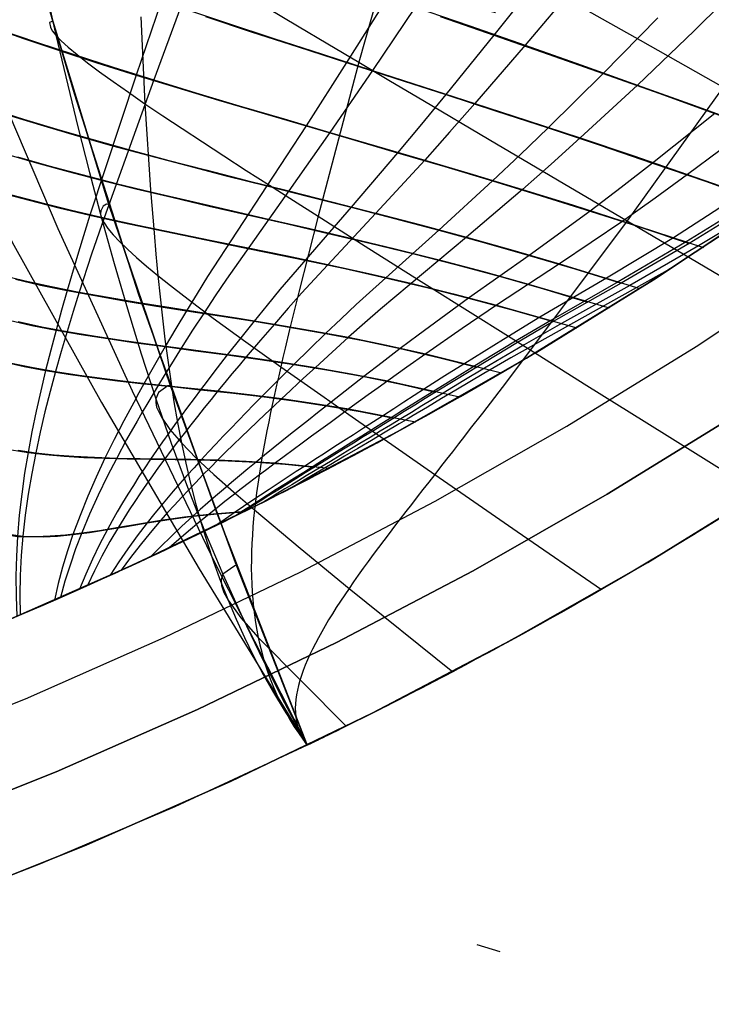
# Model space of a CAD drawing. Header units: millimetres. Extents: x -58 to 58, y -58 to 58.
# Tile 31 of 95: x 21 to 30, y -55 to -43. Entities that reach past the tile are written whole.
import ezdxf

# ---------------------------------------------------------------- set-up
doc = ezdxf.new("R2010")
doc.units = ezdxf.units.MM
doc.header["$MEASUREMENT"] = 0
doc.layers.add('Predefinito', color=5, linetype='Continuous')

msp = doc.modelspace()

# ---------------------------------------------------------------- linework, layer by layer
at = {"layer": 'Predefinito', "extrusion": (-5.09431e-06, 2.76691e-05, 1)}
msp.add_lwpolyline([(25.021, -51.773), (23.858, -49.473), (22.81, -47.301), (21.873, -45.25), (21.041, -43.313), (20.31, -41.484), (19.676, -39.758), (19.133, -38.128), (18.895, -37.347), (18.677, -36.588), (18.48, -35.85), (18.303, -35.131), (18.146, -34.433), (18.007, -33.752), (17.886, -33.09), (17.783, -32.445), (17.696, -31.816), (17.626, -31.202), (17.572, -30.603), (17.533, -30.019), (17.509, -29.447), (17.498, -28.888), (17.501, -28.34), (17.517, -27.804), (17.545, -27.277), (17.584, -26.76)], dxfattribs=at)
at = {"layer": 'Predefinito'}
for points in [[(45.938, -32.893), (44.775, -34.459), (43.559, -35.984), (42.291, -37.466), (40.972, -38.904), (39.605, -40.295), (38.191, -41.638), (36.731, -42.931), (35.227, -44.173), (33.681, -45.363), (32.096, -46.499), (30.472, -47.579), (28.811, -48.602), (27.116, -49.568), (25.389, -50.474), (23.632, -51.32), (21.847, -52.105), (20.035, -52.828), (18.2, -53.488), (16.343, -54.085)], [(16.343, -54.085), (18.2, -53.488), (20.035, -52.828), (21.847, -52.105), (23.632, -51.32), (25.389, -50.474), (27.116, -49.568), (28.811, -48.602), (30.472, -47.579), (32.096, -46.499), (33.681, -45.363), (35.227, -44.173), (36.731, -42.931), (38.191, -41.638), (39.605, -40.295), (40.972, -38.904), (42.291, -37.466), (43.559, -35.984), (44.775, -34.459), (45.938, -32.893)], [(43.19, -33.24), (42.017, -34.711), (40.794, -36.14), (39.522, -37.527), (38.203, -38.868), (36.839, -40.164), (35.431, -41.412), (33.98, -42.61), (32.489, -43.757), (30.96, -44.853), (29.393, -45.894), (27.791, -46.882), (26.157, -47.813), (24.491, -48.687), (22.796, -49.504), (21.073, -50.261), (19.326, -50.958), (17.556, -51.595), (15.764, -52.17)], [(15.764, -52.17), (17.556, -51.595), (19.326, -50.958), (21.073, -50.261), (22.796, -49.504), (24.491, -48.687), (26.157, -47.813), (27.791, -46.882), (29.393, -45.894), (30.96, -44.853), (32.489, -43.757), (33.98, -42.61), (35.431, -41.412), (36.839, -40.164), (38.203, -38.868), (39.522, -37.527), (40.794, -36.14), (42.017, -34.711), (43.19, -33.24)], [(16.632, -55.042), (18.522, -54.435), (20.39, -53.763), (22.233, -53.028), (24.05, -52.229), (25.839, -51.367), (27.596, -50.445), (29.321, -49.462), (31.011, -48.421), (32.664, -47.322), (34.278, -46.166), (35.851, -44.955), (37.381, -43.691), (38.867, -42.375), (40.306, -41.008), (41.698, -39.592), (43.039, -38.13), (44.33, -36.621), (45.567, -35.069), (46.751, -33.476)], [(46.751, -33.476), (45.567, -35.069), (44.33, -36.621), (43.039, -38.13), (41.698, -39.592), (40.306, -41.008), (38.867, -42.375), (37.381, -43.691), (35.851, -44.955), (34.278, -46.166), (32.664, -47.322), (31.011, -48.421), (29.321, -49.462), (27.596, -50.445), (25.839, -51.367), (24.05, -52.229), (22.233, -53.028), (20.39, -53.763), (18.522, -54.435), (16.632, -55.042)], [(16.053, -53.128), (17.878, -52.542), (19.681, -51.893), (21.46, -51.183), (23.214, -50.412), (24.94, -49.581), (26.637, -48.69), (28.301, -47.742), (29.932, -46.737), (31.528, -45.676), (33.085, -44.56), (34.604, -43.392), (36.081, -42.171), (37.515, -40.901), (38.904, -39.582), (40.247, -38.215), (41.542, -36.803), (42.788, -35.347), (43.982, -33.85)], [(20.162, -34.229), (20.247, -35.117), (20.362, -36.038), (20.506, -36.993), (20.682, -37.984), (20.89, -39.013), (21.132, -40.082), (21.409, -41.192), (21.722, -42.345), (22.073, -43.542), (22.889, -46.08), (23.869, -48.818), (25.02, -51.771)], [(20.171, -34.338), (20.228, -34.94), (20.297, -35.54), (20.465, -36.738), (20.671, -37.93), (20.912, -39.114), (21.183, -40.292), (21.481, -41.465), (21.804, -42.63), (22.511, -44.942), (23.29, -47.233), (24.127, -49.502), (25.02, -51.771)], [(25.02, -51.771), (24.127, -49.502), (23.29, -47.233), (22.511, -44.942), (21.804, -42.63), (21.481, -41.465), (21.183, -40.292), (20.912, -39.114), (20.671, -37.93), (20.465, -36.738), (20.297, -35.54), (20.228, -34.94), (20.171, -34.338)], [(25.02, -51.771), (23.346, -52.547), (21.648, -53.269), (19.927, -53.937), (18.186, -54.548)]]:
    msp.add_lwpolyline(points, dxfattribs=at)
at = {"layer": 'Predefinito', "extrusion": (0.144634, 0.976747, 0.158259)}
msp.add_lwpolyline([(-35.613, 352.856), (-35.831, 353.09)], dxfattribs=at)
at = {"layer": 'Predefinito', "extrusion": (0.129343, 0.979923, 0.151731)}
msp.add_lwpolyline([(-34.44, 352.96), (-34.701, 353.26)], dxfattribs=at)
at = {"layer": 'Predefinito', "extrusion": (0.121801, 0.981418, 0.14827)}
msp.add_lwpolyline([(-33.852, 353.002), (-34.132, 353.337)], dxfattribs=at)
at = {"layer": 'Predefinito', "extrusion": (0.113579, 0.983049, 0.143922)}
msp.add_lwpolyline([(-33.215, 353.051), (-33.511, 353.419)], dxfattribs=at)
at = {"layer": 'Predefinito', "extrusion": (0.074678, 0.990657, 0.114112)}
msp.add_lwpolyline([(-30.222, 353.066), (-30.516, 353.511)], dxfattribs=at)
at = {"layer": 'Predefinito', "extrusion": (0.053623, 0.994391, 0.091166)}
msp.add_lwpolyline([(-28.571, 352.693), (-28.826, 353.124)], dxfattribs=at)
at = {"layer": 'Predefinito', "extrusion": (0.032954, 0.997517, 0.062235)}
msp.add_lwpolyline([(-26.939, 351.822), (-27.139, 352.199)], dxfattribs=at)
at = {"layer": 'Predefinito', "extrusion": (3.59968e-06, 1.46591e-06, 1)}
msp.add_lwpolyline([(18.443, -51.285), (19.854, -50.755), (21.25, -50.187), (22.629, -49.58)], dxfattribs=at)
at = {"layer": 'Predefinito', "extrusion": (3.66533e-06, 1.49262e-06, 1)}
msp.add_lwpolyline([(22.63, -49.58), (21.251, -50.186), (19.855, -50.755), (18.444, -51.284)], dxfattribs=at)
at = {"layer": 'Predefinito', "extrusion": (0, 1, 0)}
for points in [[(-25.02, 35), (-25.02, 60)], [(-25.02, 320), (-25.02, 345)]]:
    msp.add_lwpolyline(points, dxfattribs=at)
at = {"layer": 'Predefinito', "extrusion": (1, 0, 0)}
for points in [[(-51.771, 60), (-51.771, 320)], [(-51.771, 320), (-51.771, 60)]]:
    msp.add_lwpolyline(points, dxfattribs=at)
at = {"layer": 'Predefinito'}
for points in [[(17.487, -37.11, 319.999), (17.753, -37.84, 319.999), (18.043, -38.592, 319.999), (18.698, -40.161, 320), (19.457, -41.824, 320), (20.327, -43.587, 320), (21.312, -45.458, 320), (22.419, -47.441, 320), (23.653, -49.543, 320), (25.02, -51.771, 320)], [(26.233, -41.168, 39.038), (25.671, -43.147, 39.436), (25.156, -45.091, 39.873), (24.912, -46.048, 40.094), (24.854, -46.285, 40.157), (24.796, -46.522, 40.227), (24.74, -46.757, 40.304), (24.713, -46.874, 40.346), (24.685, -46.991, 40.39), (24.659, -47.108, 40.437), (24.632, -47.224, 40.487), (24.607, -47.34, 40.539), (24.581, -47.456, 40.594), (24.557, -47.571, 40.651), (24.533, -47.686, 40.711), (24.51, -47.8, 40.773), (24.488, -47.914, 40.837), (24.467, -48.027, 40.905), (24.447, -48.14, 40.974), (24.428, -48.252, 41.046), (24.411, -48.363, 41.121), (24.394, -48.473, 41.197), (24.379, -48.583, 41.276), (24.365, -48.692, 41.358), (24.353, -48.8, 41.441), (24.342, -48.908, 41.527), (24.333, -49.014, 41.616), (24.326, -49.12, 41.706), (24.32, -49.224, 41.798), (24.316, -49.328, 41.893), (24.314, -49.431, 41.989), (24.313, -49.533, 42.088), (24.315, -49.634, 42.188), (24.318, -49.735, 42.29), (24.324, -49.834, 42.394), (24.331, -49.932, 42.5), (24.341, -50.03, 42.607), (24.352, -50.126, 42.716), (24.366, -50.222, 42.827), (24.382, -50.317, 42.939), (24.401, -50.41, 43.052), (24.421, -50.503, 43.167), (24.444, -50.595, 43.284), (24.469, -50.686, 43.401), (24.497, -50.775, 43.52), (24.527, -50.864, 43.64), (24.56, -50.952, 43.76), (24.594, -51.038, 43.882), (24.632, -51.124, 44.004), (24.672, -51.209, 44.127), (24.714, -51.292, 44.251), (24.806, -51.456, 44.499), (24.856, -51.537, 44.624), (24.908, -51.616, 44.749), (24.963, -51.694, 44.875), (25.02, -51.771, 45)], [(26.233, -41.168, 340.962), (25.671, -43.147, 340.564), (25.156, -45.091, 340.127), (24.912, -46.048, 339.906), (24.854, -46.285, 339.843), (24.796, -46.522, 339.773), (24.74, -46.757, 339.696), (24.713, -46.874, 339.654), (24.685, -46.991, 339.61), (24.659, -47.108, 339.563), (24.632, -47.224, 339.513), (24.607, -47.34, 339.461), (24.581, -47.456, 339.406), (24.557, -47.571, 339.349), (24.533, -47.686, 339.289), (24.51, -47.8, 339.227), (24.488, -47.914, 339.163), (24.467, -48.027, 339.095), (24.447, -48.14, 339.026), (24.428, -48.252, 338.954), (24.411, -48.363, 338.879), (24.394, -48.473, 338.803), (24.379, -48.583, 338.724), (24.365, -48.692, 338.642), (24.353, -48.8, 338.559), (24.342, -48.908, 338.473), (24.333, -49.014, 338.384), (24.326, -49.12, 338.294), (24.32, -49.224, 338.202), (24.316, -49.328, 338.107), (24.314, -49.431, 338.011), (24.313, -49.533, 337.912), (24.315, -49.634, 337.812), (24.318, -49.735, 337.71), (24.324, -49.834, 337.606), (24.331, -49.932, 337.5), (24.341, -50.03, 337.393), (24.352, -50.126, 337.284), (24.366, -50.222, 337.173), (24.382, -50.317, 337.061), (24.401, -50.41, 336.948), (24.421, -50.503, 336.833), (24.444, -50.595, 336.716), (24.469, -50.686, 336.599), (24.497, -50.775, 336.48), (24.527, -50.864, 336.36), (24.56, -50.952, 336.24), (24.594, -51.038, 336.118), (24.632, -51.124, 335.996), (24.672, -51.209, 335.873), (24.714, -51.292, 335.749), (24.806, -51.456, 335.501), (24.856, -51.537, 335.376), (24.908, -51.616, 335.251), (24.963, -51.694, 335.125), (25.02, -51.771, 335)], [(21.588, -41.643, 52.6), (21.844, -42.806, 52.731), (22.122, -43.964, 52.865), (22.269, -44.54, 52.941), (22.422, -45.116, 53.027), (22.581, -45.69, 53.128), (22.748, -46.261, 53.242), (22.922, -46.83, 53.371), (23.106, -47.395, 53.512), (23.3, -47.955, 53.666), (23.505, -48.511, 53.832), (23.723, -49.063, 54.009), (23.955, -49.612, 54.195), (24.201, -50.157, 54.389), (24.461, -50.699, 54.589), (24.734, -51.237, 54.793), (25.02, -51.771, 55)], [(21.588, -41.643, 327.4), (21.844, -42.806, 327.269), (22.122, -43.964, 327.135), (22.269, -44.54, 327.059), (22.422, -45.116, 326.973), (22.581, -45.69, 326.872), (22.748, -46.261, 326.758), (22.922, -46.83, 326.629), (23.106, -47.395, 326.488), (23.3, -47.955, 326.334), (23.505, -48.511, 326.168), (23.723, -49.063, 325.991), (23.955, -49.612, 325.805), (24.201, -50.157, 325.611), (24.461, -50.699, 325.411), (24.734, -51.237, 325.207), (25.02, -51.771, 325)], [(27.982, -42.041, 347.461), (27.378, -42.804, 347.244), (26.769, -43.555, 347.006), (26.465, -43.927, 346.877), (26.162, -44.289, 346.742), (25.573, -44.978, 346.459), (24.675, -46.017, 346.014), (24.512, -46.214, 345.929), (24.347, -46.417, 345.836), (24.179, -46.627, 345.734), (24.009, -46.842, 345.622), (23.925, -46.951, 345.561), (23.84, -47.061, 345.498), (23.756, -47.172, 345.431), (23.672, -47.282, 345.362), (23.59, -47.391, 345.289), (23.508, -47.501, 345.213), (23.428, -47.611, 345.134), (23.348, -47.72, 345.052), (23.269, -47.83, 344.968), (23.192, -47.939, 344.88), (23.115, -48.049, 344.789), (23.04, -48.158, 344.696), (22.967, -48.268, 344.6), (22.894, -48.379, 344.501), (22.823, -48.489, 344.399), (22.754, -48.6, 344.294), (22.686, -48.712, 344.186), (22.62, -48.824, 344.076), (22.556, -48.936, 343.964), (22.494, -49.048, 343.848), (22.397, -49.234, 343.652), (22.305, -49.421, 343.45), (22.221, -49.609, 343.241), (22.143, -49.799, 343.027)], [(30.617, -42.049, 30.579), (29.907, -42.751, 30.744), (29.192, -43.434, 30.925), (28.468, -44.103, 31.126), (28.103, -44.433, 31.236), (27.741, -44.753, 31.352), (27.032, -45.356, 31.6), (25.947, -46.264, 31.985), (25.747, -46.439, 32.059), (25.543, -46.62, 32.139), (25.334, -46.807, 32.228), (25.123, -47, 32.328), (25.016, -47.098, 32.383), (24.909, -47.196, 32.441), (24.803, -47.295, 32.502), (24.698, -47.394, 32.567), (24.593, -47.492, 32.635), (24.49, -47.589, 32.706), (24.387, -47.686, 32.781), (24.286, -47.783, 32.859), (24.185, -47.879, 32.941), (24.086, -47.975, 33.025), (23.988, -48.071, 33.113), (23.892, -48.167, 33.204), (23.796, -48.262, 33.298), (23.702, -48.358, 33.395), (23.61, -48.453, 33.495), (23.519, -48.548, 33.599), (23.429, -48.644, 33.705), (23.341, -48.739, 33.814), (23.255, -48.834, 33.926), (23.171, -48.93, 34.041), (23.037, -49.087, 34.238), (22.908, -49.244, 34.441), (22.785, -49.402, 34.652), (22.668, -49.562, 34.869)], [(28.399, -42.187, 32.135), (27.771, -42.933, 32.344), (27.137, -43.667, 32.575), (26.819, -44.029, 32.699), (26.504, -44.383, 32.831), (25.887, -45.052, 33.106), (24.949, -46.061, 33.539), (24.778, -46.253, 33.622), (24.604, -46.452, 33.713), (24.427, -46.657, 33.812), (24.248, -46.867, 33.921), (24.158, -46.974, 33.98), (24.069, -47.082, 34.043), (23.98, -47.19, 34.108), (23.891, -47.297, 34.177), (23.804, -47.405, 34.249), (23.717, -47.512, 34.323), (23.632, -47.619, 34.401), (23.547, -47.726, 34.482), (23.464, -47.833, 34.566), (23.381, -47.94, 34.653), (23.3, -48.047, 34.743), (23.22, -48.153, 34.836), (23.141, -48.261, 34.932), (23.064, -48.368, 35.031), (22.988, -48.476, 35.133), (22.914, -48.583, 35.237), (22.841, -48.692, 35.344), (22.77, -48.8, 35.454), (22.701, -48.909, 35.567), (22.634, -49.018, 35.682), (22.527, -49.2, 35.88), (22.426, -49.383, 36.085), (22.332, -49.567, 36.296), (22.244, -49.754, 36.514)], [(23.172, -42.384, 342.098), (22.858, -43.308, 341.78), (22.274, -45.078, 341.108), (22.129, -45.543, 340.924), (21.985, -46.028, 340.719), (21.915, -46.277, 340.607), (21.846, -46.529, 340.486), (21.779, -46.783, 340.357), (21.714, -47.039, 340.218), (21.653, -47.296, 340.069), (21.595, -47.553, 339.911), (21.541, -47.813, 339.745), (21.492, -48.073, 339.569), (21.449, -48.335, 339.384), (21.412, -48.6, 339.192), (21.381, -48.866, 338.991), (21.359, -49.133, 338.782), (21.345, -49.385, 338.579), (21.339, -49.637, 338.369), (21.341, -49.89, 338.155), (21.352, -50.144, 337.935)], [(26.031, -42.335, 345.733), (25.515, -43.151, 345.47), (25.004, -43.951, 345.182), (24.508, -44.709, 344.877), (23.761, -45.852, 344.395), (23.628, -46.065, 344.302), (23.494, -46.284, 344.202), (23.359, -46.509, 344.094), (23.223, -46.738, 343.976), (23.089, -46.972, 343.847), (23.022, -47.089, 343.778), (22.956, -47.206, 343.706), (22.891, -47.323, 343.632), (22.827, -47.441, 343.555), (22.702, -47.676, 343.392), (22.58, -47.911, 343.218), (22.464, -48.148, 343.034), (22.353, -48.386, 342.839), (22.248, -48.626, 342.633), (22.15, -48.868, 342.418), (22.06, -49.111, 342.193), (21.991, -49.317, 341.997), (21.929, -49.523, 341.795), (21.874, -49.73, 341.587), (21.826, -49.939, 341.374)], [(28.199, -42.285, 36.475), (29.225, -42.867, 35.283), (30.273, -43.461, 34.142), (31.338, -44.065, 33.048), (32.418, -44.677, 31.995), (33.508, -45.295, 30.98), (34.609, -45.918, 30)], [(28.199, -42.285, 343.525), (29.225, -42.867, 344.717), (30.273, -43.461, 345.858), (31.338, -44.065, 346.952), (32.417, -44.676, 348.005), (33.508, -45.295, 349.019), (34.608, -45.918, 349.999)], [(23.417, -42.457, 37.512), (23.081, -43.369, 37.829), (22.453, -45.11, 38.498), (22.295, -45.569, 38.681), (22.138, -46.049, 38.884), (22.061, -46.296, 38.997), (21.985, -46.545, 39.117), (21.911, -46.798, 39.247), (21.84, -47.051, 39.387), (21.771, -47.306, 39.536), (21.706, -47.562, 39.695), (21.645, -47.819, 39.862), (21.589, -48.077, 40.039), (21.538, -48.338, 40.225), (21.494, -48.6, 40.42), (21.457, -48.864, 40.623), (21.427, -49.129, 40.834), (21.407, -49.377, 41.037), (21.394, -49.626, 41.247), (21.39, -49.875, 41.463), (21.394, -50.125, 41.683)], [(26.384, -42.45, 33.861), (25.843, -43.249, 34.117), (25.306, -44.032, 34.399), (24.785, -44.772, 34.699), (23.999, -45.886, 35.171), (23.858, -46.095, 35.262), (23.716, -46.31, 35.36), (23.572, -46.531, 35.467), (23.427, -46.757, 35.583), (23.284, -46.987, 35.711), (23.213, -47.103, 35.779), (23.142, -47.218, 35.85), (23.072, -47.334, 35.924), (23.004, -47.449, 36.001), (22.936, -47.565, 36.081), (22.869, -47.68, 36.164), (22.738, -47.912, 36.337), (22.612, -48.144, 36.521), (22.492, -48.378, 36.716), (22.377, -48.614, 36.922), (22.27, -48.851, 37.138), (22.17, -49.09, 37.364), (22.093, -49.292, 37.561), (22.023, -49.495, 37.765), (21.959, -49.699, 37.974), (21.903, -49.905, 38.189)], [(23.417, -42.457, 37.512), (23.999, -42.65, 36.624), (24.599, -42.846, 35.762), (25.214, -43.046, 34.927), (25.843, -43.249, 34.117), (26.485, -43.456, 33.333), (27.137, -43.667, 32.575), (27.798, -43.882, 31.839), (28.468, -44.103, 31.126), (29.144, -44.33, 30.433), (29.826, -44.564, 29.76), (30.857, -44.923, 28.788)], [(24.522, -42.464, 41.557), (24.895, -42.686, 40.835), (25.278, -42.914, 40.128), (25.671, -43.147, 39.436), (26.073, -43.385, 38.76), (26.482, -43.627, 38.098), (27.319, -44.123, 36.815), (28.18, -44.631, 35.582), (29.06, -45.15, 34.393), (29.955, -45.677, 33.243), (30.862, -46.211, 32.13), (31.779, -46.75, 31.05), (32.704, -47.294, 30)], [(24.522, -42.464, 338.443), (24.895, -42.686, 339.165), (25.278, -42.914, 339.872), (25.671, -43.147, 340.564), (26.073, -43.385, 341.24), (26.482, -43.627, 341.902), (27.319, -44.123, 343.185), (28.18, -44.631, 344.418), (29.06, -45.15, 345.607), (29.955, -45.677, 346.757), (30.862, -46.211, 347.87), (31.779, -46.75, 348.95), (32.704, -47.294, 350)], [(26.384, -42.45, 33.861), (27.072, -42.689, 33.09), (27.771, -42.933, 32.344), (28.477, -43.181, 31.623), (29.192, -43.434, 30.925), (29.913, -43.692, 30.248), (30.639, -43.956, 29.591), (31.687, -44.342, 28.685)], [(20.601, -42.553, 336.944), (21.004, -42.697, 337.966), (21.434, -42.845, 338.96), (21.888, -42.997, 339.927), (22.363, -43.152, 340.867), (22.858, -43.308, 341.78), (23.37, -43.466, 342.666), (23.899, -43.625, 343.528), (24.444, -43.787, 344.367), (25.004, -43.951, 345.182), (25.577, -44.118, 345.973), (26.162, -44.289, 346.742), (26.758, -44.465, 347.488), (27.362, -44.645, 348.213), (27.975, -44.832, 348.919), (28.594, -45.026, 349.605), (29.217, -45.227, 350.273), (29.844, -45.435, 350.924)], [(20.731, -42.591, 42.717), (21.152, -42.74, 41.682), (21.601, -42.893, 40.676), (22.073, -43.05, 39.699), (22.568, -43.209, 38.75), (23.081, -43.369, 37.829), (23.613, -43.531, 36.934), (24.161, -43.695, 36.065), (24.726, -43.862, 35.22), (25.306, -44.032, 34.399), (25.899, -44.205, 33.603), (26.504, -44.383, 32.831), (27.118, -44.565, 32.081), (27.741, -44.753, 31.352), (28.371, -44.949, 30.644), (29.007, -45.152, 29.955), (30.024, -45.484, 28.902)], [(21.804, -42.63, 60), (21.765, -42.646, 56.349), (21.774, -42.704, 54.532), (21.799, -42.749, 53.629), (21.844, -42.806, 52.731), (21.911, -42.875, 51.839), (22.001, -42.956, 50.954), (22.112, -43.048, 50.078), (22.244, -43.152, 49.212), (22.397, -43.267, 48.357), (22.569, -43.391, 47.513), (22.76, -43.526, 46.683), (22.969, -43.67, 45.867), (23.195, -43.823, 45.067), (23.438, -43.984, 44.283), (23.695, -44.153, 43.513), (23.966, -44.33, 42.757), (24.249, -44.512, 42.016), (24.542, -44.7, 41.289), (24.845, -44.893, 40.574), (25.156, -45.091, 39.873), (25.797, -45.497, 38.507), (26.461, -45.915, 37.187), (27.144, -46.345, 35.908), (27.843, -46.783, 34.666), (28.554, -47.227, 33.457), (29.276, -47.678, 32.278), (30.742, -48.592, 30)], [(21.804, -42.63, 320), (21.765, -42.646, 323.651), (21.774, -42.704, 325.468), (21.799, -42.749, 326.371), (21.844, -42.806, 327.269), (21.911, -42.875, 328.161), (22.001, -42.956, 329.046), (22.112, -43.048, 329.922), (22.244, -43.152, 330.788), (22.397, -43.267, 331.643), (22.569, -43.391, 332.487), (22.76, -43.526, 333.317), (22.969, -43.67, 334.133), (23.195, -43.823, 334.933), (23.438, -43.984, 335.717), (23.695, -44.153, 336.487), (23.966, -44.33, 337.243), (24.249, -44.512, 337.984), (24.542, -44.7, 338.711), (24.845, -44.893, 339.426), (25.156, -45.091, 340.127), (25.797, -45.497, 341.493), (26.461, -45.915, 342.813), (27.144, -46.345, 344.092), (27.843, -46.783, 345.334), (28.554, -47.227, 346.543), (29.276, -47.678, 347.722), (30.742, -48.592, 350)], [(29.449, -42.587, 348.849), (28.759, -43.288, 348.659), (28.062, -43.976, 348.449), (27.711, -44.315, 348.335), (27.362, -44.645, 348.213), (26.682, -45.267, 347.957), (25.639, -46.205, 347.556), (25.448, -46.385, 347.48), (25.252, -46.572, 347.396), (25.052, -46.765, 347.303), (24.85, -46.963, 347.2), (24.749, -47.064, 347.144), (24.647, -47.165, 347.084), (24.546, -47.267, 347.021), (24.445, -47.368, 346.955), (24.346, -47.469, 346.885), (24.248, -47.57, 346.812), (24.15, -47.67, 346.736), (24.054, -47.77, 346.657), (23.958, -47.869, 346.575), (23.864, -47.969, 346.489), (23.771, -48.068, 346.4), (23.679, -48.167, 346.308), (23.589, -48.266, 346.213), (23.5, -48.366, 346.115), (23.412, -48.465, 346.015), (23.326, -48.564, 345.911), (23.241, -48.664, 345.804), (23.158, -48.763, 345.694), (23.077, -48.863, 345.581), (22.998, -48.963, 345.466), (22.872, -49.127, 345.27), (22.752, -49.292, 345.066), (22.638, -49.457, 344.856), (22.53, -49.625, 344.639)], [(22.916, -42.574, 45.647), (22.969, -43.67, 45.867), (23.04, -44.759, 46.093), (23.084, -45.301, 46.221), (23.108, -45.571, 46.293), (23.133, -45.84, 46.372), (23.161, -46.109, 46.457), (23.19, -46.377, 46.549), (23.222, -46.643, 46.648), (23.257, -46.909, 46.754), (23.295, -47.173, 46.867), (23.336, -47.435, 46.986), (23.382, -47.696, 47.112), (23.431, -47.954, 47.245), (23.486, -48.21, 47.383), (23.545, -48.464, 47.528), (23.609, -48.715, 47.678), (23.679, -48.965, 47.833), (23.755, -49.212, 47.994), (23.836, -49.457, 48.159), (23.924, -49.699, 48.329), (24.019, -49.939, 48.504), (24.12, -50.177, 48.682), (24.227, -50.412, 48.864), (24.342, -50.646, 49.048), (24.463, -50.876, 49.235), (24.592, -51.104, 49.425), (24.728, -51.329, 49.616), (24.87, -51.551, 49.807), (25.02, -51.771, 50)], [(22.916, -42.574, 334.353), (22.969, -43.67, 334.133), (23.04, -44.759, 333.907), (23.084, -45.301, 333.779), (23.108, -45.571, 333.707), (23.133, -45.84, 333.628), (23.161, -46.109, 333.543), (23.19, -46.377, 333.451), (23.222, -46.643, 333.352), (23.257, -46.909, 333.246), (23.295, -47.173, 333.133), (23.336, -47.435, 333.014), (23.382, -47.696, 332.888), (23.431, -47.954, 332.755), (23.486, -48.21, 332.617), (23.545, -48.464, 332.472), (23.609, -48.715, 332.322), (23.679, -48.965, 332.167), (23.755, -49.212, 332.006), (23.836, -49.457, 331.841), (23.924, -49.699, 331.671), (24.019, -49.939, 331.496), (24.12, -50.177, 331.318), (24.227, -50.412, 331.136), (24.342, -50.646, 330.952), (24.463, -50.876, 330.765), (24.592, -51.104, 330.575), (24.728, -51.329, 330.384), (24.87, -51.551, 330.193), (25.02, -51.771, 330)], [(23.734, -42.571, 342.98), (24.312, -42.761, 343.835), (24.907, -42.954, 344.665), (25.515, -43.151, 345.47), (26.137, -43.351, 346.25), (26.769, -43.555, 347.006), (27.411, -43.763, 347.739), (28.062, -43.976, 348.449), (28.719, -44.195, 349.14), (29.383, -44.419, 349.81), (30.051, -44.65, 350.462), (30.723, -44.887, 351.096)], [(26.699, -42.568, 346.501), (27.378, -42.804, 347.244), (28.064, -43.043, 347.963), (28.759, -43.288, 348.659), (29.46, -43.537, 349.335), (30.168, -43.792, 349.99), (30.879, -44.052, 350.626), (31.594, -44.318, 351.243)], [(30.273, -43.461, 34.142), (29.06, -45.15, 34.393), (27.537, -47.182, 34.727), (27.232, -47.577, 34.796), (27.08, -47.773, 34.839), (27.005, -47.87, 34.863), (26.929, -47.967, 34.889), (26.854, -48.064, 34.917), (26.779, -48.16, 34.949), (26.704, -48.256, 34.983), (26.63, -48.351, 35.02), (26.556, -48.447, 35.061), (26.482, -48.541, 35.105), (26.409, -48.635, 35.153), (26.336, -48.729, 35.204), (26.264, -48.821, 35.258), (26.193, -48.914, 35.315), (26.123, -49.005, 35.375), (26.054, -49.096, 35.439), (25.986, -49.186, 35.506), (25.919, -49.275, 35.576), (25.853, -49.363, 35.649), (25.789, -49.451, 35.725), (25.726, -49.537, 35.805), (25.665, -49.622, 35.887), (25.606, -49.707, 35.972), (25.548, -49.79, 36.06), (25.493, -49.872, 36.151), (25.439, -49.953, 36.245), (25.387, -50.032, 36.342), (25.337, -50.111, 36.441), (25.29, -50.188, 36.543), (25.245, -50.264, 36.648), (25.202, -50.339, 36.755), (25.161, -50.413, 36.864), (25.122, -50.485, 36.976), (25.087, -50.556, 37.09), (25.053, -50.626, 37.207), (25.022, -50.694, 37.325), (24.994, -50.761, 37.446), (24.969, -50.827, 37.568), (24.946, -50.891, 37.693), (24.926, -50.954, 37.819), (24.909, -51.016, 37.947), (24.895, -51.077, 38.077), (24.884, -51.135, 38.208), (24.876, -51.193, 38.341), (24.871, -51.249, 38.475), (24.869, -51.304, 38.61), (24.87, -51.357, 38.746), (24.874, -51.409, 38.883), (24.881, -51.459, 39.021), (24.891, -51.508, 39.16), (24.905, -51.556, 39.299), (24.921, -51.602, 39.439), (24.941, -51.646, 39.579), (24.964, -51.689, 39.719), (24.991, -51.731, 39.86), (25.02, -51.771, 40)], [(30.273, -43.461, 345.858), (29.06, -45.15, 345.607), (27.537, -47.182, 345.273), (27.232, -47.577, 345.204), (27.08, -47.773, 345.161), (27.005, -47.87, 345.137), (26.929, -47.967, 345.111), (26.854, -48.064, 345.083), (26.779, -48.16, 345.051), (26.704, -48.256, 345.017), (26.63, -48.351, 344.98), (26.556, -48.447, 344.939), (26.482, -48.541, 344.895), (26.409, -48.635, 344.847), (26.336, -48.729, 344.796), (26.264, -48.821, 344.742), (26.193, -48.914, 344.685), (26.123, -49.005, 344.625), (26.054, -49.096, 344.561), (25.986, -49.186, 344.494), (25.919, -49.275, 344.424), (25.853, -49.363, 344.351), (25.789, -49.451, 344.275), (25.726, -49.537, 344.195), (25.665, -49.622, 344.113), (25.606, -49.707, 344.028), (25.548, -49.79, 343.94), (25.493, -49.872, 343.849), (25.439, -49.953, 343.755), (25.387, -50.032, 343.658), (25.337, -50.111, 343.559), (25.29, -50.188, 343.457), (25.245, -50.264, 343.352), (25.202, -50.339, 343.245), (25.161, -50.413, 343.136), (25.122, -50.485, 343.024), (25.087, -50.556, 342.91), (25.053, -50.626, 342.793), (25.022, -50.694, 342.675), (24.994, -50.761, 342.554), (24.969, -50.827, 342.432), (24.946, -50.891, 342.307), (24.926, -50.954, 342.181), (24.909, -51.016, 342.053), (24.895, -51.077, 341.923), (24.884, -51.135, 341.792), (24.876, -51.193, 341.659), (24.871, -51.249, 341.525), (24.869, -51.304, 341.39), (24.87, -51.357, 341.254), (24.874, -51.409, 341.117), (24.881, -51.459, 340.979), (24.891, -51.508, 340.84), (24.905, -51.556, 340.701), (24.921, -51.602, 340.561), (24.941, -51.646, 340.421), (24.964, -51.689, 340.281), (24.991, -51.731, 340.14), (25.02, -51.771, 340)], [(21.036, -43.738, 42.012), (21.435, -43.864, 41.01), (21.856, -43.992, 40.034), (22.299, -44.12, 39.084), (22.761, -44.248, 38.16), (23.242, -44.377, 37.26), (23.74, -44.506, 36.383), (24.255, -44.638, 35.529), (24.785, -44.772, 34.699), (25.33, -44.91, 33.891), (25.887, -45.052, 33.106), (26.455, -45.201, 32.343), (27.032, -45.356, 31.6), (27.617, -45.52, 30.877), (28.208, -45.692, 30.172), (29.223, -46.003, 29.012)], [(21.286, -43.826, 338.628), (21.691, -43.951, 339.592), (22.116, -44.076, 340.532), (22.56, -44.201, 341.447), (23.022, -44.326, 342.338), (23.501, -44.452, 343.206), (23.997, -44.58, 344.053), (24.508, -44.709, 344.877), (25.034, -44.842, 345.679), (25.573, -44.978, 346.459), (26.122, -45.12, 347.218), (26.682, -45.267, 347.957), (27.249, -45.422, 348.677), (27.823, -45.585, 349.378), (28.402, -45.757, 350.062), (28.984, -45.938, 350.729)], [(30.168, -43.792, 349.99), (29.383, -44.419, 349.81), (28.987, -44.727, 349.711), (28.594, -45.026, 349.605), (27.823, -45.585, 349.378), (27.057, -46.124, 349.148), (26.42, -46.593, 348.963), (26.195, -46.762, 348.89), (25.966, -46.937, 348.808), (25.733, -47.116, 348.716), (25.616, -47.208, 348.664), (25.498, -47.3, 348.61), (25.381, -47.392, 348.552), (25.265, -47.484, 348.49), (25.149, -47.575, 348.425), (25.035, -47.665, 348.356), (24.922, -47.755, 348.284), (24.81, -47.844, 348.208), (24.699, -47.932, 348.129), (24.589, -48.02, 348.046), (24.481, -48.108, 347.96), (24.374, -48.195, 347.871), (24.269, -48.282, 347.779), (24.164, -48.368, 347.683), (24.062, -48.454, 347.585), (23.96, -48.54, 347.483), (23.861, -48.625, 347.377), (23.763, -48.71, 347.269), (23.667, -48.795, 347.158), (23.573, -48.879, 347.044), (23.433, -49.008, 346.863), (23.299, -49.135, 346.676), (23.169, -49.262, 346.483), (23.044, -49.389, 346.284)], [(30.639, -43.956, 29.591), (29.826, -44.564, 29.76), (29.415, -44.862, 29.854), (29.007, -45.152, 29.955), (28.208, -45.692, 30.172), (27.412, -46.212, 30.391), (26.977, -46.507, 30.502), (26.517, -46.828, 30.633), (26.278, -46.996, 30.711), (26.036, -47.17, 30.799), (25.914, -47.258, 30.848), (25.791, -47.347, 30.901), (25.669, -47.436, 30.957), (25.547, -47.524, 31.017), (25.427, -47.612, 31.08), (25.308, -47.698, 31.147), (25.19, -47.785, 31.218), (25.073, -47.87, 31.292), (24.957, -47.955, 31.37), (24.843, -48.039, 31.451), (24.73, -48.123, 31.535), (24.618, -48.206, 31.623), (24.508, -48.288, 31.714), (24.399, -48.37, 31.809), (24.292, -48.452, 31.906), (24.186, -48.533, 32.007), (24.082, -48.614, 32.112), (23.98, -48.694, 32.219), (23.88, -48.773, 32.329), (23.782, -48.852, 32.443), (23.649, -48.96, 32.605), (23.521, -49.067, 32.772), (23.396, -49.174, 32.945), (23.276, -49.279, 33.123)], [(21.218, -44.308, 338.46), (21.598, -44.418, 339.423), (21.998, -44.527, 340.363), (22.417, -44.636, 341.279), (22.853, -44.744, 342.172), (23.308, -44.852, 343.043), (23.779, -44.962, 343.893), (24.266, -45.073, 344.722), (24.769, -45.188, 345.53), (25.284, -45.307, 346.316), (25.812, -45.431, 347.081), (26.349, -45.562, 347.826), (26.894, -45.701, 348.553), (27.446, -45.849, 349.262), (28.003, -46.007, 349.954), (28.562, -46.175, 350.629)], [(21.357, -44.341, 41.178), (21.753, -44.453, 40.203), (22.171, -44.565, 39.253), (22.607, -44.676, 38.327), (23.062, -44.787, 37.425), (23.535, -44.898, 36.545), (24.025, -45.011, 35.686), (24.531, -45.127, 34.851), (25.052, -45.246, 34.038), (25.586, -45.371, 33.246), (26.131, -45.502, 32.477), (26.686, -45.641, 31.727), (27.248, -45.789, 30.996), (27.815, -45.947, 30.283), (28.833, -46.248, 29.06)], [(21.153, -44.794, 338.29), (21.507, -44.89, 339.251), (21.881, -44.985, 340.191), (22.274, -45.078, 341.108), (22.684, -45.169, 342.003), (23.113, -45.26, 342.877), (23.558, -45.352, 343.731), (24.02, -45.446, 344.565), (24.498, -45.543, 345.378), (24.99, -45.645, 346.17), (25.493, -45.752, 346.942), (26.007, -45.867, 347.695), (26.529, -45.99, 348.43), (27.057, -46.124, 349.148), (27.591, -46.267, 349.849), (28.126, -46.422, 350.534)], [(21.283, -44.822, 41.349), (21.653, -44.919, 40.375), (22.043, -45.016, 39.425), (22.453, -45.11, 38.498), (22.881, -45.204, 37.593), (23.327, -45.298, 36.709), (23.792, -45.393, 35.846), (24.272, -45.49, 35.005), (24.769, -45.592, 34.186), (25.278, -45.699, 33.388), (25.799, -45.813, 32.611), (26.33, -45.936, 31.853), (26.868, -46.069, 31.113), (27.412, -46.212, 30.391), (28.425, -46.5, 29.103)], [(30.511, -44.804, 29.107), (30.078, -45.088, 29.192), (29.647, -45.362, 29.284), (28.802, -45.874, 29.484), (27.959, -46.366, 29.685), (27.499, -46.646, 29.785), (27.011, -46.949, 29.904), (26.759, -47.108, 29.975), (26.502, -47.272, 30.057), (26.372, -47.355, 30.103), (26.242, -47.439, 30.153), (26.112, -47.523, 30.206), (25.983, -47.606, 30.263), (25.855, -47.688, 30.324), (25.729, -47.769, 30.388), (25.604, -47.85, 30.457), (25.48, -47.929, 30.529), (25.357, -48.008, 30.604), (25.236, -48.087, 30.683), (25.116, -48.164, 30.766), (24.997, -48.241, 30.852), (24.88, -48.316, 30.941), (24.765, -48.392, 31.034), (24.651, -48.466, 31.13), (24.539, -48.54, 31.23), (24.429, -48.613, 31.333), (24.321, -48.685, 31.439), (24.215, -48.756, 31.548), (24.111, -48.826, 31.66), (23.981, -48.915, 31.808), (23.856, -49.001, 31.96)], [(22.511, -44.942, 60), (22.485, -44.939, 58.249), (22.441, -44.965, 56.5), (22.41, -45.023, 54.757), (22.409, -45.065, 53.89), (22.422, -45.116, 53.027), (22.453, -45.176, 52.169), (22.502, -45.246, 51.316), (22.567, -45.325, 50.47), (22.649, -45.412, 49.632), (22.748, -45.508, 48.802), (22.862, -45.611, 47.981), (22.99, -45.722, 47.171), (23.133, -45.84, 46.372), (23.29, -45.965, 45.584), (23.46, -46.097, 44.809), (23.641, -46.234, 44.046), (23.833, -46.377, 43.293), (24.245, -46.676, 41.821), (24.685, -46.991, 40.39), (25.148, -47.318, 38.998), (25.628, -47.655, 37.641), (26.63, -48.351, 35.02), (27.671, -49.07, 32.503), (28.739, -49.803, 30.07)], [(22.511, -44.942, 320), (22.485, -44.939, 321.751), (22.441, -44.965, 323.5), (22.41, -45.023, 325.243), (22.409, -45.065, 326.11), (22.422, -45.116, 326.973), (22.453, -45.176, 327.831), (22.502, -45.246, 328.684), (22.567, -45.325, 329.53), (22.649, -45.412, 330.368), (22.748, -45.508, 331.198), (22.862, -45.611, 332.019), (22.99, -45.722, 332.829), (23.133, -45.84, 333.628), (23.29, -45.965, 334.416), (23.46, -46.097, 335.191), (23.641, -46.234, 335.954), (23.833, -46.377, 336.707), (24.245, -46.676, 338.179), (24.685, -46.991, 339.61), (25.148, -47.318, 341.002), (25.628, -47.655, 342.359), (26.63, -48.351, 344.98), (27.671, -49.07, 347.497), (28.739, -49.803, 349.93)], [(24.199, -48.833, 348.566), (24.414, -48.726, 348.846), (24.49, -48.688, 348.94), (24.569, -48.648, 349.034), (24.652, -48.606, 349.127), (24.74, -48.561, 349.221), (24.831, -48.515, 349.315), (24.926, -48.466, 349.408), (25.026, -48.414, 349.502), (25.13, -48.36, 349.595), (25.24, -48.303, 349.689), (25.357, -48.242, 349.783), (25.48, -48.177, 349.876), (25.612, -48.107, 349.97), (25.752, -48.032, 350.064), (25.903, -47.951, 350.157), (25.984, -47.907, 350.204), (26.067, -47.862, 350.251), (26.155, -47.814, 350.297), (26.248, -47.763, 350.344), (26.346, -47.709, 350.391), (26.45, -47.651, 350.438), (26.561, -47.59, 350.484), (26.68, -47.523, 350.531), (26.811, -47.449, 350.578), (26.955, -47.368, 350.624), (27.115, -47.276, 350.671), (27.297, -47.171, 350.718), (27.509, -47.048, 350.764), (27.765, -46.897, 350.811), (27.919, -46.806, 350.834), (29.286, -45.963, 350.995), (30.624, -45.082, 351.18)], [(30.244, -45.145, 29.03), (29.807, -45.415, 29.12), (28.95, -45.92, 29.316), (28.096, -46.406, 29.512), (27.63, -46.682, 29.609), (27.135, -46.981, 29.724), (26.879, -47.138, 29.794), (26.619, -47.299, 29.874), (26.487, -47.381, 29.92), (26.355, -47.464, 29.968), (26.223, -47.546, 30.021), (26.093, -47.628, 30.077), (25.963, -47.708, 30.137), (25.835, -47.788, 30.201), (25.708, -47.867, 30.269), (25.582, -47.946, 30.34), (25.458, -48.023, 30.415), (25.335, -48.1, 30.494), (25.213, -48.176, 30.576), (25.093, -48.251, 30.661), (24.975, -48.325, 30.75), (24.858, -48.398, 30.843), (24.743, -48.471, 30.939), (24.629, -48.543, 31.038), (24.518, -48.614, 31.14), (24.408, -48.684, 31.246), (24.301, -48.753, 31.355), (24.195, -48.821, 31.467), (24.109, -48.877, 31.562)], [(30.282, -45.166, 351.013), (29.844, -45.435, 350.924), (28.984, -45.938, 350.729), (28.126, -46.422, 350.534), (27.657, -46.697, 350.438), (27.161, -46.995, 350.323), (26.904, -47.152, 350.254), (26.642, -47.312, 350.173), (26.51, -47.394, 350.128), (26.377, -47.476, 350.079), (26.245, -47.558, 350.027), (26.114, -47.64, 349.97), (25.984, -47.72, 349.91), (25.856, -47.799, 349.846), (25.728, -47.878, 349.778), (25.602, -47.956, 349.707), (25.477, -48.033, 349.632), (25.354, -48.109, 349.553), (25.232, -48.184, 349.471), (25.112, -48.259, 349.385), (24.993, -48.333, 349.296), (24.876, -48.405, 349.204), (24.76, -48.478, 349.108), (24.647, -48.549, 349.009), (24.535, -48.619, 348.906), (24.425, -48.689, 348.8), (24.317, -48.757, 348.691), (24.199, -48.833, 348.566)], [(30.406, -45.198, 28.874), (29.964, -45.465, 28.962), (29.097, -45.964, 29.153), (28.231, -46.444, 29.344), (27.759, -46.716, 29.438), (27.258, -47.011, 29.549), (26.999, -47.166, 29.617), (26.735, -47.325, 29.696), (26.602, -47.406, 29.74), (26.468, -47.487, 29.788), (26.335, -47.568, 29.84), (26.202, -47.648, 29.895), (26.071, -47.728, 29.955), (25.941, -47.806, 30.018), (25.813, -47.884, 30.085), (25.685, -47.961, 30.156), (25.559, -48.037, 30.23), (25.435, -48.112, 30.308), (25.312, -48.186, 30.389), (25.19, -48.26, 30.474), (25.098, -48.316, 30.542), (25.006, -48.371, 30.612), (24.915, -48.426, 30.684), (24.826, -48.481, 30.758), (24.737, -48.535, 30.834), (24.649, -48.588, 30.912), (24.563, -48.641, 30.992), (24.478, -48.693, 31.074)], [(30.299, -45.302, 28.863), (29.307, -45.949, 29.001), (28.115, -46.688, 29.138), (27.861, -46.841, 29.173), (27.646, -46.968, 29.207), (27.462, -47.075, 29.242), (27.304, -47.167, 29.277), (27.164, -47.248, 29.312), (27.039, -47.32, 29.346), (26.924, -47.385, 29.381), (26.819, -47.445, 29.416), (26.72, -47.5, 29.451), (26.627, -47.553, 29.486), (26.54, -47.601, 29.521), (26.458, -47.647, 29.556), (26.38, -47.69, 29.59), (26.305, -47.731, 29.625), (26.166, -47.808, 29.695), (26.036, -47.879, 29.765), (25.914, -47.945, 29.835), (25.8, -48.006, 29.904), (25.692, -48.064, 29.974), (25.589, -48.119, 30.044), (25.492, -48.171, 30.114), (25.399, -48.22, 30.183), (25.31, -48.267, 30.253), (25.224, -48.311, 30.323), (25.143, -48.354, 30.393), (25.064, -48.395, 30.463), (24.988, -48.434, 30.532), (24.844, -48.508, 30.672), (24.709, -48.577, 30.812), (24.583, -48.641, 30.951), (24.464, -48.701, 31.091), (24.352, -48.757, 31.23), (24.246, -48.81, 31.37), (24.146, -48.859, 31.509), (24.051, -48.906, 31.649), (23.96, -48.95, 31.788), (23.874, -48.993, 31.928), (23.792, -49.032, 32.068), (23.714, -49.07, 32.207), (23.639, -49.106, 32.347), (23.568, -49.141, 32.486), (23.434, -49.205, 32.766), (23.309, -49.264, 33.045), (23.194, -49.318, 33.324), (23.086, -49.369, 33.603), (22.984, -49.416, 33.882), (22.888, -49.461, 34.162), (22.798, -49.503, 34.441), (22.63, -49.579, 35)], [(21.144, -45.832, 41.73), (21.457, -45.908, 40.761), (21.789, -45.98, 39.812), (22.138, -46.049, 38.884), (22.506, -46.115, 37.976), (22.892, -46.18, 37.085), (23.295, -46.245, 36.213), (23.716, -46.31, 35.36), (24.152, -46.379, 34.527), (24.604, -46.452, 33.713), (25.068, -46.532, 32.917), (25.543, -46.62, 32.139), (26.026, -46.718, 31.378), (26.517, -46.828, 30.633), (27.475, -47.068, 29.24)], [(29.607, -45.757, 351.038), (27.592, -46.878, 350.613), (27.249, -47.078, 350.534), (27.074, -47.181, 350.488), (26.896, -47.286, 350.437), (26.717, -47.392, 350.381), (26.537, -47.5, 350.318), (26.357, -47.607, 350.249), (26.268, -47.661, 350.212), (26.179, -47.714, 350.173), (26.004, -47.818, 350.09), (25.83, -47.921, 350), (25.659, -48.022, 349.903), (25.491, -48.122, 349.8), (25.317, -48.224, 349.685), (25.146, -48.326, 349.563), (24.979, -48.425, 349.434), (24.815, -48.523, 349.298)], [(21.333, -45.887, 338.867), (21.65, -45.96, 339.803), (21.985, -46.028, 340.719), (22.337, -46.094, 341.617), (22.705, -46.158, 342.496), (23.091, -46.221, 343.358), (23.494, -46.284, 344.202), (23.913, -46.349, 345.028), (24.347, -46.417, 345.836), (24.793, -46.491, 346.624), (25.252, -46.572, 347.396), (25.72, -46.662, 348.151), (26.195, -46.762, 348.89), (26.676, -46.873, 349.614), (27.161, -46.995, 350.323)], [(21.255, -46.405, 338.64), (21.542, -46.469, 339.572), (21.846, -46.529, 340.486), (22.165, -46.584, 341.383), (22.502, -46.637, 342.264), (22.854, -46.688, 343.128), (23.223, -46.738, 343.976), (23.609, -46.789, 344.807), (24.009, -46.842, 345.622), (24.424, -46.899, 346.419), (24.85, -46.963, 347.2), (25.287, -47.035, 347.965), (25.733, -47.116, 348.716), (26.186, -47.209, 349.451), (26.642, -47.312, 350.173)], [(21.367, -46.422, 40.989), (21.668, -46.486, 40.044), (21.985, -46.545, 39.117), (22.32, -46.601, 38.208), (22.672, -46.654, 37.316), (23.041, -46.706, 36.441), (23.427, -46.757, 35.583), (23.83, -46.81, 34.743), (24.248, -46.867, 33.921), (24.679, -46.929, 33.116), (25.123, -47, 32.328), (25.576, -47.079, 31.556), (26.036, -47.17, 30.799), (26.944, -47.373, 29.375)], [(21.185, -46.931, 338.381), (21.442, -46.987, 339.308), (21.714, -47.039, 340.218), (22.001, -47.085, 341.112), (22.304, -47.128, 341.991), (22.622, -47.168, 342.856), (22.956, -47.206, 343.706), (23.307, -47.243, 344.542), (23.672, -47.282, 345.362), (24.052, -47.323, 346.166), (24.445, -47.368, 346.955), (24.85, -47.422, 347.73), (25.265, -47.484, 348.49), (25.687, -47.556, 349.237), (26.114, -47.639, 349.97)], [(21.285, -46.945, 41.25), (21.555, -47.001, 40.309), (21.84, -47.051, 39.387), (22.14, -47.097, 38.48), (22.458, -47.14, 37.588), (22.792, -47.18, 36.711), (23.142, -47.218, 35.85), (23.509, -47.257, 35.005), (23.891, -47.297, 34.177), (24.288, -47.342, 33.364), (24.698, -47.394, 32.567), (25.118, -47.454, 31.784), (25.547, -47.524, 31.017), (26.388, -47.686, 29.587)], [(23.29, -47.233, 60), (23.26, -47.233, 58.372), (23.141, -47.315, 55.124), (23.106, -47.395, 53.512), (23.105, -47.445, 52.711), (23.117, -47.5, 51.913), (23.177, -47.63, 50.332), (23.283, -47.782, 48.774), (23.431, -47.954, 47.245), (23.618, -48.144, 45.748), (23.839, -48.351, 44.283), (24.086, -48.57, 42.848), (24.353, -48.8, 41.441), (24.93, -49.284, 38.707), (25.548, -49.79, 36.06), (26.857, -50.842, 30.968)], [(23.29, -47.233, 320), (23.26, -47.233, 321.628), (23.141, -47.315, 324.876), (23.106, -47.395, 326.488), (23.105, -47.445, 327.289), (23.117, -47.5, 328.087), (23.177, -47.63, 329.668), (23.283, -47.782, 331.226), (23.431, -47.954, 332.755), (23.618, -48.144, 334.252), (23.839, -48.351, 335.717), (24.086, -48.57, 337.152), (24.353, -48.8, 338.559), (24.93, -49.284, 341.293), (25.548, -49.79, 343.94), (26.857, -50.842, 349.032)], [(21.283, -48.039, 338.673), (21.492, -48.073, 339.569), (21.714, -48.1, 340.452), (21.95, -48.122, 341.324), (22.199, -48.137, 342.185), (22.464, -48.148, 343.034), (22.744, -48.154, 343.871), (23.04, -48.158, 344.696), (23.352, -48.162, 345.508), (23.679, -48.167, 346.308), (24.02, -48.178, 347.096), (24.374, -48.195, 347.871), (24.739, -48.222, 348.634), (25.112, -48.259, 349.385)], [(21.369, -48.045, 40.949), (21.589, -48.077, 40.039), (21.822, -48.103, 39.142), (22.07, -48.122, 38.256), (22.333, -48.135, 37.383), (22.612, -48.144, 36.521), (22.908, -48.15, 35.672), (23.22, -48.153, 34.836), (23.548, -48.158, 34.014), (23.892, -48.167, 33.204), (24.249, -48.182, 32.407), (24.618, -48.206, 31.623), (25.301, -48.271, 30.26)], [(31.563, -48.063, 29.988), (29.9, -49.114, 29.98), (29.669, -49.255, 29.983), (29.53, -49.338, 29.988), (29.361, -49.439, 30), (29.241, -49.51, 30.011), (29.05, -49.622, 30.035), (28.899, -49.71, 30.059), (28.771, -49.784, 30.083), (28.658, -49.849, 30.106), (28.557, -49.908, 30.13), (28.464, -49.961, 30.154), (28.378, -50.009, 30.178), (28.223, -50.097, 30.226), (28.085, -50.175, 30.274), (27.959, -50.245, 30.322), (27.845, -50.308, 30.369), (27.739, -50.367, 30.417), (27.64, -50.421, 30.465), (27.547, -50.472, 30.513), (27.459, -50.52, 30.56), (27.376, -50.565, 30.608), (27.297, -50.607, 30.656), (27.222, -50.648, 30.703), (27.15, -50.686, 30.751), (27.082, -50.723, 30.799), (27.016, -50.758, 30.847), (26.952, -50.792, 30.894), (26.891, -50.824, 30.942), (26.832, -50.856, 30.99), (26.72, -50.914, 31.085), (26.616, -50.969, 31.18), (26.517, -51.021, 31.276), (26.424, -51.069, 31.371), (26.335, -51.115, 31.467), (26.25, -51.158, 31.562), (26.169, -51.2, 31.658), (26.092, -51.239, 31.753), (26.019, -51.276, 31.848), (25.949, -51.312, 31.944), (25.883, -51.345, 32.039), (25.819, -51.377, 32.135), (25.759, -51.407, 32.231), (25.702, -51.436, 32.326), (25.648, -51.463, 32.422), (25.596, -51.489, 32.517), (25.547, -51.513, 32.613), (25.501, -51.536, 32.709), (25.458, -51.557, 32.804), (25.417, -51.577, 32.9), (25.379, -51.596, 32.995), (25.342, -51.614, 33.091), (25.308, -51.631, 33.186), (25.277, -51.646, 33.281), (25.247, -51.661, 33.377), (25.219, -51.674, 33.472), (25.194, -51.687, 33.568), (25.17, -51.698, 33.663), (25.149, -51.709, 33.759), (25.129, -51.718, 33.854), (25.111, -51.727, 33.949), (25.094, -51.735, 34.045), (25.08, -51.742, 34.14), (25.067, -51.748, 34.236), (25.056, -51.754, 34.331), (25.046, -51.759, 34.427), (25.038, -51.762, 34.522), (25.033, -51.765, 34.618), (25.02, -51.771, 35)], [(20.536, -48.441, 60.002), (20.493, -48.437, 58.146), (20.341, -48.519, 54.245), (20.322, -48.606, 52.227), (20.37, -48.706, 50.231), (20.479, -48.813, 48.266), (20.646, -48.921, 46.339), (20.863, -49.017, 44.458), (21.125, -49.09, 42.624), (21.427, -49.129, 40.834), (21.593, -49.133, 39.953), (21.772, -49.128, 39.081), (21.964, -49.114, 38.218), (22.17, -49.09, 37.364), (22.393, -49.058, 36.518), (22.634, -49.018, 35.682), (22.893, -48.974, 34.857), (23.171, -48.93, 34.041), (23.468, -48.888, 33.236), (23.782, -48.852, 32.443), (24.195, -48.821, 31.467), (24.227, -48.819, 31.396)], [(20.539, -48.45, 319.998), (20.498, -48.445, 321.812), (20.347, -48.523, 325.624), (20.324, -48.607, 327.598), (20.365, -48.704, 329.553), (20.464, -48.808, 331.48), (20.619, -48.914, 333.371), (20.824, -49.011, 335.219), (21.072, -49.088, 337.022), (21.359, -49.133, 338.782), (21.685, -49.14, 340.504), (21.866, -49.13, 341.353), (22.06, -49.111, 342.193), (22.269, -49.083, 343.025), (22.494, -49.048, 343.848), (22.737, -49.007, 344.662), (22.998, -48.963, 345.466), (23.277, -48.919, 346.26), (23.573, -48.879, 347.044), (23.886, -48.847, 347.817), (24.211, -48.825, 348.579)], [(22.63, -49.579, 345), (22.764, -49.518, 345.446), (22.906, -49.453, 345.891), (23.063, -49.379, 346.337), (23.148, -49.34, 346.56), (23.237, -49.298, 346.783), (23.331, -49.254, 347.006), (23.431, -49.206, 347.228), (23.537, -49.155, 347.451), (23.651, -49.101, 347.674), (23.773, -49.042, 347.897), (23.904, -48.978, 348.12), (23.973, -48.944, 348.231), (24.045, -48.909, 348.343), (24.199, -48.833, 348.566)], [(30.242, -48.904, 350.014), (29.74, -49.211, 350.02), (29.489, -49.362, 350.013), (29.364, -49.436, 350.007), (29.238, -49.511, 349.998), (29.113, -49.584, 349.986), (28.988, -49.658, 349.97), (28.863, -49.73, 349.952), (28.738, -49.803, 349.929), (28.614, -49.874, 349.902), (28.489, -49.945, 349.871), (28.366, -50.016, 349.837), (28.243, -50.085, 349.798), (28.12, -50.154, 349.755), (27.999, -50.222, 349.708), (27.878, -50.289, 349.657), (27.758, -50.355, 349.603), (27.64, -50.42, 349.544), (27.523, -50.484, 349.482), (27.408, -50.547, 349.416), (27.294, -50.608, 349.347), (27.182, -50.669, 349.273), (27.071, -50.728, 349.196), (26.963, -50.786, 349.116), (26.857, -50.842, 349.032), (26.753, -50.897, 348.944), (26.651, -50.95, 348.853), (26.552, -51.002, 348.758), (26.455, -51.053, 348.66), (26.36, -51.102, 348.559), (26.268, -51.149, 348.455), (26.179, -51.195, 348.348), (26.093, -51.239, 348.238), (26.009, -51.281, 348.126), (25.929, -51.322, 348.01), (25.851, -51.361, 347.892), (25.776, -51.398, 347.771), (25.705, -51.434, 347.648), (25.637, -51.468, 347.523), (25.572, -51.501, 347.395), (25.51, -51.531, 347.265), (25.452, -51.56, 347.133), (25.398, -51.587, 346.998), (25.347, -51.612, 346.863), (25.299, -51.635, 346.725), (25.255, -51.657, 346.586), (25.215, -51.676, 346.446), (25.179, -51.694, 346.304), (25.146, -51.71, 346.161), (25.117, -51.724, 346.018), (25.091, -51.737, 345.873), (25.07, -51.747, 345.729), (25.052, -51.756, 345.583), (25.038, -51.762, 345.437), (25.028, -51.767, 345.292), (25.022, -51.77, 345.146), (25.02, -51.771, 345)], [(21.188, -50.213, 320), (21.162, -50.224, 321.563), (20.975, -50.302, 326.251), (20.924, -50.323, 329.374), (20.935, -50.319, 330.938), (20.974, -50.302, 332.502), (21.042, -50.274, 334.063), (21.141, -50.232, 335.625), (21.275, -50.176, 337.186), (21.445, -50.104, 338.748), (21.655, -50.013, 340.311), (21.778, -49.96, 341.093), (21.915, -49.9, 341.875), (22.065, -49.833, 342.656), (22.233, -49.759, 343.437), (22.42, -49.675, 344.219), (22.63, -49.579, 345)], [(22.63, -49.579, 35), (22.42, -49.675, 35.781), (22.233, -49.759, 36.563), (22.065, -49.833, 37.344), (21.915, -49.9, 38.125), (21.778, -49.96, 38.907), (21.655, -50.013, 39.689), (21.445, -50.104, 41.252), (21.275, -50.176, 42.814), (21.141, -50.232, 44.376), (21.042, -50.274, 45.938), (20.974, -50.303, 47.5), (20.935, -50.319, 49.063), (20.924, -50.323, 50.627), (20.975, -50.302, 53.751), (21.18, -50.216, 59.221), (21.188, -50.213, 60.003)], [(24.127, -49.502, 60), (24.104, -49.504, 58.545), (23.955, -49.612, 54.195), (23.934, -49.677, 52.755), (23.938, -49.753, 51.325), (23.967, -49.841, 49.907), (24.019, -49.939, 48.504), (24.181, -50.161, 45.747), (24.401, -50.41, 43.052), (25.511, -51.531, 32.735)], [(24.127, -49.502, 320), (24.104, -49.504, 321.455), (23.955, -49.612, 325.805), (23.934, -49.677, 327.245), (23.938, -49.753, 328.675), (23.967, -49.841, 330.093), (24.019, -49.939, 331.496), (24.181, -50.161, 334.253), (24.401, -50.41, 336.948), (25.511, -51.531, 347.265)]]:
    msp.add_polyline3d(points, dxfattribs=at)

doc.saveas('drawing.dxf')
